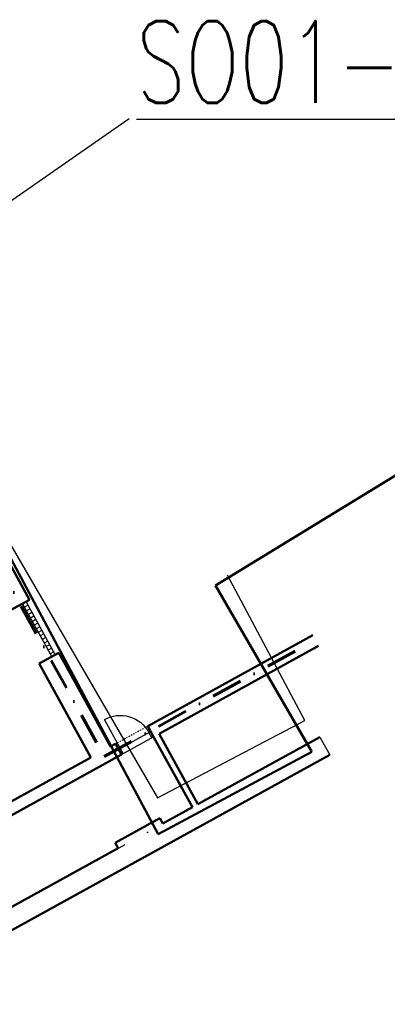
# Model space of a CAD drawing. Header units: millimetres. Extents: x 2886542 to 7567581, y -792623 to 134766.
# Tile 129 of 256: x 4465208 to 4474204, y -514377 to -490289. Entities that reach past the tile are written whole.
import ezdxf

# ---------------------------------------------------------------- set-up
doc = ezdxf.new("R2010")
doc.units = ezdxf.units.MM
for name, pattern in [('DASHDOT', [1, 0.5, -0.25, 0, -0.25]), ('DASHDOTX2', [50.8, 25.4, -12.7, 0, -12.7]), ('DIVIDE', [1.25, 0.5, -0.25, 0, -0.25, 0, -0.25])]:
    doc.linetypes.add(name, pattern=pattern)
for name, color, linetype in [('IN_C_CERCHOVANA', 7, 'DIVIDE'), ('IN_C_OSA', 6, 'DASHDOT'), ('IN_TEXT', 7, 'Continuous'), ('IN_VYPLNE OTVORU', 151, 'Continuous'), ('KATASTR', 7, 'Continuous'), ('požárničina', 10, 'Continuous')]:
    doc.layers.add(name, color=color, linetype=linetype)
doc.layers.add('IN_C_TLUSTA', color=5, linetype='Continuous', lineweight=50)
doc.layers.add('IN_HELP', color=6, linetype='Continuous', plot=False)
doc.styles.add('KOTY', font='SIMPLEX.SHX', dxfattribs={"width": 0.7})
doc.styles.add('ROMAND', font='romand.shx', dxfattribs={"width": 0.85})
doc.dimstyles.new('IP 1_100', dxfattribs={"dimscale": 100, "dimtxt": 2.5, "dimasz": 2, "dimexe": 1, "dimexo": 5, "dimgap": 1, "dimtad": 1, "dimdec": 0, "dimzin": 0, "dimdsep": 46, "dimtxsty": 'ROMAND', "dimblk": 'ARCHTICK', "dimcen": 0.09, "dimdle": 1, "dimclrd": 256, "dimclre": 256, "dimclrt": 7, "dimadec": 0, "dimazin": 0, "dimtfac": 1, "dimtdec": 0, "dimtix": 1, "dimtmove": 2, "dimatfit": 3, "dimldrblk": 'OBLIQUE', "dimfxl": 0, "dimtolj": 1, "dimtzin": 0, "dimarcsym": 0})

# ---------------------------------------------------------------- blocks, each defined once
blk = doc.blocks.new('_ArchTick')
at = {"color": 0, "linetype": 'ByBlock', "const_width": 0.15}
blk.add_lwpolyline([(-0.5, -0.5), (0.5, 0.5)], dxfattribs=at)
blk = doc.blocks.new('nástrojárna')
at = {"layer": 'IN_C_CERCHOVANA', "color": 250, "ltscale": 50}
blk.add_line((4195789, -616814), (4196689, -616814), dxfattribs=at)
at = {"layer": 'IN_C_OSA', "color": 250, "ltscale": 2500}
blk.add_line((4163557, -619084), (4196081, -619084), dxfattribs=at)
at = {"layer": 'IN_C_TLUSTA', "color": 250}
for p, q in [((4195649, -612714), (4195649, -611074)), ((4195099, -612714), (4195649, -612714)), ((4195099, -614194), (4195649, -614194)), ((4195099, -616814), (4195099, -614194)), ((4195649, -616814), (4195649, -614194)), ((4188099, -616814), (4195099, -616814)), ((4195649, -616814), (4195789, -616814)), ((4195789, -617114), (4195789, -616814)), ((4196689, -617114), (4196689, -616814)), ((4196689, -616814), (4201299, -616814)), ((4186689, -617114), (4195789, -617114)), ((4196689, -617114), (4196689, -619084)), ((4196839, -617114), (4201299, -617114)), ((4196839, -617114), (4196839, -619084)), ((4194609, -618934), (4195859, -618934)), ((4194609, -618934), (4194609, -619084)), ((4195859, -618934), (4195859, -619084)), ((4189209, -619084), (4194609, -619084)), ((4195859, -619084), (4196689, -619084)), ((4196839, -619084), (4200246, -619084)), ((4170489, -619584), (4200246, -619584))]:
    blk.add_line(p, q, dxfattribs=at)
at = {"layer": 'IN_HELP', "color": 250, "lineweight": 30}
blk.add_line((4200246, -619084), (4200246, -619584), dxfattribs=at)
at = {"layer": 'IN_VYPLNE OTVORU', "color": 250}
for p, q in [((4195449, -612714), (4195449, -614194)), ((4195549, -612714), (4195549, -614194)), ((4195549, -612814), (4195449, -612814)), ((4195549, -612914), (4195449, -612914)), ((4195549, -613014), (4195449, -613014)), ((4195549, -613114), (4195449, -613114)), ((4195549, -613214), (4195449, -613214)), ((4195549, -613314), (4195449, -613314)), ((4195549, -613414), (4195449, -613414)), ((4195549, -613514), (4195449, -613514)), ((4195549, -613614), (4195449, -613614)), ((4195549, -613714), (4195449, -613714)), ((4195549, -613814), (4195449, -613814)), ((4195549, -613914), (4195449, -613914)), ((4195549, -614014), (4195449, -614014)), ((4195549, -614114), (4195449, -614114)), ((4195789, -616964), (4196689, -616964)), ((4195789, -617114), (4196689, -617114)), ((4195839, -617114), (4195839, -616964)), ((4196639, -617114), (4196639, -616964))]:
    blk.add_line(p, q, dxfattribs=at)
blk.add_lwpolyline([(4195839, -616964), (4195839, -616164, -0.414214), (4196639, -616964)], format="xyb", dxfattribs=at)
at = {"layer": 'požárničina', "linetype": 'DASHDOTX2', "lineweight": 60, "ltscale": 30}
for p, q in [((4195395, -606654), (4195395, -616950)), ((4195395, -616950), (4201299, -616950))]:
    blk.add_line(p, q, dxfattribs=at)

msp = doc.modelspace()

# ---------------------------------------------------------------- linework, layer by layer
at = {"layer": 'KATASTR', "color": 7, "lineweight": 50}
for p, q in [((4462502.8, -498831.5), (4468595.9, -510213.2)), ((4469999.2, -504132.1), (4474895.1, -501136.7)), ((4472353.6, -508201.5), (4469999.2, -504132.1)), ((4468595.9, -510213.2), (4472353.6, -508201.5))]:
    msp.add_line(p, q, dxfattribs=at)
at = {"layer": 'KATASTR'}
for p, q in [((4462740.3, -499273.5), (4468581.3, -509324)), ((4469999.2, -504132.1), (4474895.1, -501136.7)), ((4472182.5, -507436.7), (4470294.1, -503881.8)), ((4468581.3, -509324), (4472182.5, -507436.7))]:
    msp.add_line(p, q, dxfattribs=at)

# ---------------------------------------------------------------- block references
at = {"layer": 'požárničina', "color": 1, "linetype": 'Continuous', "lineweight": 50, "rotation": 28.85998199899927}
msp.add_blockref('nástrojárna', (495155.3, -1992981.3), dxfattribs=at)

# ---------------------------------------------------------------- texts
at = {"layer": 'IN_TEXT', "insert": (4468064.2, -490324.7), "char_height": 2000, "width": 6757.857, "attachment_point": 1, "style": 'KOTY'}
msp.add_mtext('{\\LSO01-3}', dxfattribs=at)

# ---------------------------------------------------------------- leaders
at = {"layer": 'IN_TEXT'}
for points in [[(4461503.7, -497137.8), (4467884.3, -492709.1)], [(4436448.4, -509494.2), (4451695.4, -529594.2), (4466270.6, -529594.2)]]:
    msp.add_leader(points, dimstyle='IP 1_100', override={"dimasz": 35, "dimtad": 0}, dxfattribs=at)

doc.saveas('drawing.dxf')
